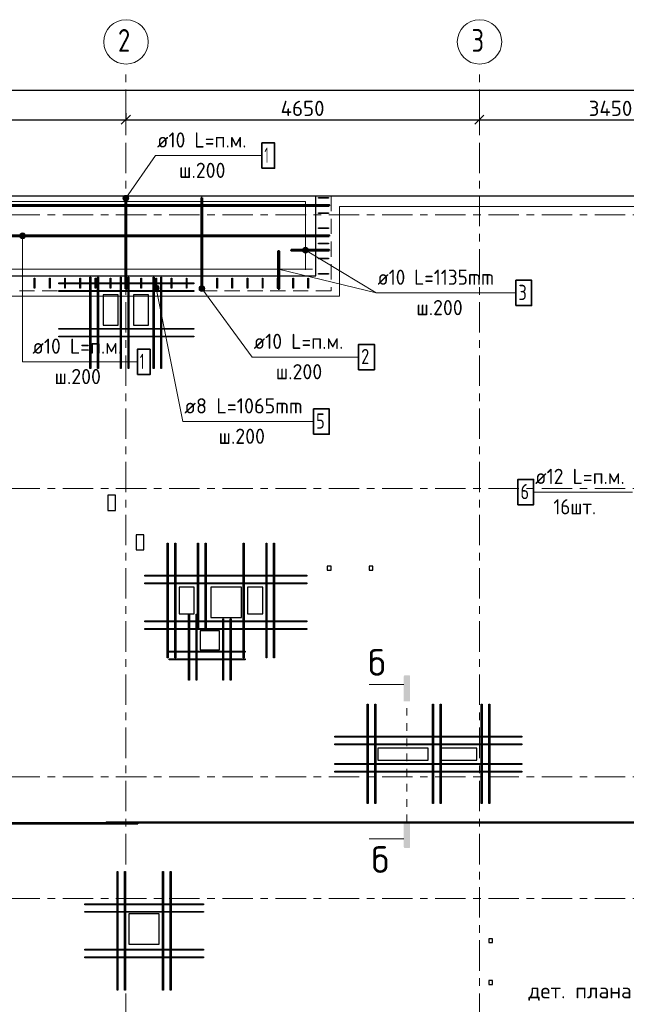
# Model space of a CAD drawing. Header units: metres. Extents: x -38 to 88, y -15 to 19.
# Tile 4 of 41: x 3 to 11, y 6 to 19. Entities that reach past the tile are written whole.
import ezdxf

# ---------------------------------------------------------------- set-up
doc = ezdxf.new("R2010")
doc.units = ezdxf.units.M
doc.header["$PDMODE"] = 65
for name, pattern in [('______11', [0.5, 0.4, -0.05, 0, -0.05]), ('______2', [0.27, 0.2, -0.07]), ('______5', [1.1, 0.8, -0.1, 0.1, -0.1]), ('______9', [0.1, 0, -0.1])]:
    doc.linetypes.add(name, pattern=pattern)
for name, color, linetype, lineweight in [('XR$2$Осевая линия (1)', 7, '______5', 13), ('XR$2$Размерная линия (1)', 7, 'Continuous', 13), ('XR$3$Арм. стержнями верхней зоны', 180, 'Continuous', 35), ('XR$3$Арм. стержнями нижней зоны', 180, 'Continuous', 35), ('XR$3$Арм.стержн. Арматура края', 96, 'Continuous', 35), ('XR$3$Арм.стержн. Доп. арматура', 180, 'Continuous', 35), ('XR$3$Арм.стержн. Хомут', 240, 'Continuous', 35), ('XR$3$ВК__отв в полу 1-2 эт', 220, 'Continuous', 25), ('XR$3$Перекрытие (1)', 7, 'Continuous', 35), ('XR$3$Перекрытие (2)', 7, 'Continuous', 35), ('XR$3$Текст_ общее_1', 7, 'Continuous', 13)]:
    doc.layers.add(name, color=color, linetype=linetype, lineweight=lineweight)
doc.styles.add('ISOCPEUR', font='txt')
doc.dimstyles.new('DIMSTYLE_3', dxfattribs={"dimtxt": 0.2, "dimasz": 0.2, "dimexe": 0, "dimexo": 0, "dimgap": 0.1, "dimtad": 2, "dimdec": 0, "dimlfac": 1000, "dimrnd": 5, "dimzin": 12, "dimdsep": 46, "dimtxsty": 'ISOCPEUR', "dimblk1": 'ALL_ML_STRICH', "dimblk2": 'ALL_ML_STRICH', "dimsah": 1, "dimcen": 0, "dimclrd": 7, "dimclre": 256, "dimclrt": 7, "dimadec": 0, "dimazin": 0, "dimtfac": 1, "dimtdec": 0, "dimtix": 1, "dimtmove": 2, "dimatfit": 3, "dimfxl": 0, "dimtzin": 0, "dimlwd": 0, "dimlwe": -3, "dimarcsym": 0})

# ---------------------------------------------------------------- blocks, each defined once
blk = doc.blocks.new('ALL_ML_STRICH')
at = {"color": 0, "linetype": 'ByBlock', "lineweight": -2}
for p, q in [((-1, 0), (0.5, 0)), ((-0.3, -0.3), (0.3, 0.3)), ((0, -0.5), (0, 0.5))]:
    blk.add_line(p, q, dxfattribs=at)
blk = doc.blocks.new('*D19')
at = {"layer": 'DEFPOINTS', "color": 7, "linetype": 'Continuous', "lineweight": 13, "transparency": 33554687}
for p in [(0.5, 18.043), (0.5, 17.947), (61.6, 17.12)]:
    blk.add_point(p, dxfattribs=at)
at = {"layer": 'XR$2$Размерная линия (1)', "color": 9, "linetype": 'Continuous', "lineweight": -2, "true_color": 0xc7c7c7, "transparency": 33554687}
for p, q in [((0.5, 17.967), (0.5, 18.043)), ((61.6, 17.14), (61.6, 18.043))]:
    blk.add_line(p, q, dxfattribs=at)
at = {"layer": 'XR$2$Размерная линия (1)', "color": 7, "linetype": 'Continuous', "lineweight": -2, "transparency": 33554687}
blk.add_line((0.5, 18.043), (61.6, 18.043), dxfattribs=at)
at = {"layer": 'XR$2$Размерная линия (1)', "color": 7, "linetype": 'Continuous', "lineweight": 13, "transparency": 33554687, "xscale": 0.2, "yscale": 0.2, "zscale": 0.2, "rotation": 180}
blk.add_blockref('ALL_ML_STRICH', (0.5, 18.043), dxfattribs=at)
at = {"layer": 'XR$2$Размерная линия (1)', "color": 7, "linetype": 'Continuous', "lineweight": 13, "transparency": 33554687, "xscale": 0.2, "yscale": 0.2, "zscale": 0.2}
blk.add_blockref('ALL_ML_STRICH', (61.6, 18.043), dxfattribs=at)
at = {"layer": 'XR$2$Размерная линия (1)', "color": 7, "linetype": 'Continuous', "lineweight": 13, "transparency": 33554687, "insert": (31.1, 18.193), "char_height": 0.2, "width": 1, "attachment_point": 5, "style": 'ISOCPEUR'}
blk.add_mtext('\\A1;{61100}', dxfattribs=at)
blk = doc.blocks.new('*D20')
at = {"layer": 'DEFPOINTS', "color": 7, "linetype": 'Continuous', "lineweight": 13, "transparency": 33554687}
for p in [(4.5, 17.761), (0.5, 17.74), (0.5, 17.653)]:
    blk.add_point(p, dxfattribs=at)
at = {"layer": 'XR$2$Размерная линия (1)', "color": 9, "linetype": 'Continuous', "lineweight": -2, "true_color": 0xc7c7c7, "transparency": 33554687}
for p, q in [((0.5, 17.72), (0.5, 17.653)), ((4.5, 17.741), (4.5, 17.653))]:
    blk.add_line(p, q, dxfattribs=at)
at = {"layer": 'XR$2$Размерная линия (1)', "color": 7, "linetype": 'Continuous', "lineweight": -2, "transparency": 33554687}
blk.add_line((0.5, 17.653), (4.5, 17.653), dxfattribs=at)
at = {"layer": 'XR$2$Размерная линия (1)', "color": 7, "linetype": 'Continuous', "lineweight": 13, "transparency": 33554687, "xscale": 0.2, "yscale": 0.2, "zscale": 0.2, "rotation": 180}
blk.add_blockref('ALL_ML_STRICH', (0.5, 17.653), dxfattribs=at)
at = {"layer": 'XR$2$Размерная линия (1)', "color": 7, "linetype": 'Continuous', "lineweight": 13, "transparency": 33554687, "xscale": 0.2, "yscale": 0.2, "zscale": 0.2}
blk.add_blockref('ALL_ML_STRICH', (4.5, 17.653), dxfattribs=at)
at = {"layer": 'XR$2$Размерная линия (1)', "color": 7, "linetype": 'Continuous', "lineweight": 13, "transparency": 33554687, "insert": (2.5, 17.803), "char_height": 0.2, "width": 0.8, "attachment_point": 5, "style": 'ISOCPEUR'}
blk.add_mtext('\\A1;{4000}', dxfattribs=at)
blk = doc.blocks.new('*D21')
at = {"layer": 'DEFPOINTS', "color": 7, "linetype": 'Continuous', "lineweight": 13, "transparency": 33554687}
for p in [(4.5, 17.761), (4.5, 17.653), (9.15, 17.696)]:
    blk.add_point(p, dxfattribs=at)
at = {"layer": 'XR$2$Размерная линия (1)', "color": 9, "linetype": 'Continuous', "lineweight": -2, "true_color": 0xc7c7c7, "transparency": 33554687}
for p, q in [((4.5, 17.741), (4.5, 17.653)), ((9.15, 17.676), (9.15, 17.653))]:
    blk.add_line(p, q, dxfattribs=at)
at = {"layer": 'XR$2$Размерная линия (1)', "color": 7, "linetype": 'Continuous', "lineweight": -2, "transparency": 33554687}
blk.add_line((4.5, 17.653), (9.15, 17.653), dxfattribs=at)
at = {"layer": 'XR$2$Размерная линия (1)', "color": 7, "linetype": 'Continuous', "lineweight": 13, "transparency": 33554687, "xscale": 0.2, "yscale": 0.2, "zscale": 0.2, "rotation": 180}
blk.add_blockref('ALL_ML_STRICH', (4.5, 17.653), dxfattribs=at)
at = {"layer": 'XR$2$Размерная линия (1)', "color": 7, "linetype": 'Continuous', "lineweight": 13, "transparency": 33554687, "xscale": 0.2, "yscale": 0.2, "zscale": 0.2}
blk.add_blockref('ALL_ML_STRICH', (9.15, 17.653), dxfattribs=at)
at = {"layer": 'XR$2$Размерная линия (1)', "color": 7, "linetype": 'Continuous', "lineweight": 13, "transparency": 33554687, "insert": (6.825, 17.803), "char_height": 0.2, "width": 0.8, "attachment_point": 5, "style": 'ISOCPEUR'}
blk.add_mtext('\\A1;{4650}', dxfattribs=at)
blk = doc.blocks.new('*D22')
at = {"layer": 'DEFPOINTS', "color": 7, "linetype": 'Continuous', "lineweight": 13, "transparency": 33554687}
for p in [(9.15, 17.696), (9.15, 17.653), (12.6, 17.631)]:
    blk.add_point(p, dxfattribs=at)
at = {"layer": 'XR$2$Размерная линия (1)', "color": 9, "linetype": 'Continuous', "lineweight": -2, "true_color": 0xc7c7c7, "transparency": 33554687}
for p, q in [((9.15, 17.676), (9.15, 17.653)), ((12.6, 17.651), (12.6, 17.653))]:
    blk.add_line(p, q, dxfattribs=at)
at = {"layer": 'XR$2$Размерная линия (1)', "color": 7, "linetype": 'Continuous', "lineweight": -2, "transparency": 33554687}
blk.add_line((9.15, 17.653), (12.6, 17.653), dxfattribs=at)
at = {"layer": 'XR$2$Размерная линия (1)', "color": 7, "linetype": 'Continuous', "lineweight": 13, "transparency": 33554687, "xscale": 0.2, "yscale": 0.2, "zscale": 0.2, "rotation": 180}
blk.add_blockref('ALL_ML_STRICH', (9.15, 17.653), dxfattribs=at)
at = {"layer": 'XR$2$Размерная линия (1)', "color": 7, "linetype": 'Continuous', "lineweight": 13, "transparency": 33554687, "xscale": 0.2, "yscale": 0.2, "zscale": 0.2}
blk.add_blockref('ALL_ML_STRICH', (12.6, 17.653), dxfattribs=at)
at = {"layer": 'XR$2$Размерная линия (1)', "color": 7, "linetype": 'Continuous', "lineweight": 13, "transparency": 33554687, "insert": (10.875, 17.803), "char_height": 0.2, "width": 0.8, "attachment_point": 5, "style": 'ISOCPEUR'}
blk.add_mtext('\\A1;{3450}', dxfattribs=at)

msp = doc.modelspace()

# ---------------------------------------------------------------- hatches: boundary and pattern name
at = {"linetype": 'Continuous', "lineweight": 25, "true_color": 0x000000, "transparency": 33554687}
for points in [[(8.1561, 10.3233), (8.1566, 10.3258), (8.1574, 10.3283), (8.1586, 10.3306), (8.16, 10.3327), (8.1617, 10.3346), (8.1636, 10.3363), (8.1657, 10.3377), (8.168, 10.3388), (8.1704, 10.3397), (8.1729, 10.3402), (8.1755, 10.3403), (8.22, 10.3403), (8.2226, 10.3402), (8.2251, 10.3397), (8.2275, 10.3388), (8.2298, 10.3377), (8.2319, 10.3363), (8.2338, 10.3346), (8.2355, 10.3327), (8.2369, 10.3306), (8.2381, 10.3283), (8.2389, 10.3258), (8.2394, 10.3233), (8.2395, 10.3208), (8.2395, 9.9958), (8.1559, 9.9958), (8.1559, 10.3208)], [(8.1561, 8.0803), (8.1559, 8.0829), (8.1559, 8.4079), (8.2395, 8.4079), (8.2395, 8.0829), (8.2394, 8.0803), (8.2389, 8.0778), (8.2381, 8.0754), (8.2369, 8.0731), (8.2355, 8.071), (8.2338, 8.0691), (8.2319, 8.0674), (8.2298, 8.066), (8.2275, 8.0648), (8.2251, 8.064), (8.2226, 8.0635), (8.22, 8.0634), (8.1755, 8.0634), (8.1729, 8.0635), (8.1704, 8.064), (8.168, 8.0648), (8.1657, 8.066), (8.1636, 8.0674), (8.1617, 8.0691), (8.16, 8.071), (8.1586, 8.0731), (8.1574, 8.0754), (8.1566, 8.0778)]]:
    msp.add_hatch(color=18, dxfattribs=at).paths.add_polyline_path(points, flags=16)
at = {"layer": 'XR$3$Арм. стержнями верхней зоны', "linetype": 'Continuous', "lineweight": 13, "transparency": 33554687}
for points in [[(5.4629, 15.426), (5.5149, 15.4642), (5.496, 15.4671)], [(5.4629, 15.426), (5.496, 15.4671), (5.4658, 15.4449)], [(5.4698, 15.4078), (5.5149, 15.4642), (5.4629, 15.426)], [(5.4658, 15.4449), (5.496, 15.4671), (5.4778, 15.4602)], [(5.4698, 15.4078), (5.5302, 15.4522), (5.5149, 15.4642)], [(5.4851, 15.3958), (5.5302, 15.4522), (5.4698, 15.4078)], [(5.4851, 15.3958), (5.5371, 15.434), (5.5302, 15.4522)], [(5.504, 15.3929), (5.5371, 15.434), (5.4851, 15.3958)], [(5.504, 15.3929), (5.5342, 15.4151), (5.5371, 15.434)], [(5.5342, 15.4151), (5.504, 15.3929), (5.5222, 15.3998)]]:
    msp.add_hatch(color=7, dxfattribs=at).paths.add_polyline_path(points)
at = {"layer": 'XR$3$Арм. стержнями нижней зоны', "linetype": 'Continuous', "lineweight": 13, "transparency": 33554687}
for points in [[(4.5308, 16.5986), (4.4692, 16.6414), (4.4628, 16.623)], [(4.5308, 16.5986), (4.4628, 16.623), (4.5158, 16.5862)], [(4.5158, 16.5862), (4.4628, 16.623), (4.4662, 16.6042)], [(4.5158, 16.5862), (4.4662, 16.6042), (4.497, 16.5828)], [(4.497, 16.5828), (4.4662, 16.6042), (4.4786, 16.5892)], [(4.5372, 16.617), (4.4842, 16.6538), (4.4692, 16.6414)], [(4.5372, 16.617), (4.4692, 16.6414), (4.5308, 16.5986)], [(4.5338, 16.6358), (4.503, 16.6572), (4.4842, 16.6538)], [(4.5338, 16.6358), (4.4842, 16.6538), (4.5372, 16.617)], [(4.503, 16.6572), (4.5338, 16.6358), (4.5214, 16.6508)], [(3.1044, 16.125), (3.1794, 16.125), (3.1741, 16.1438)], [(3.1044, 16.125), (3.1741, 16.1438), (3.1096, 16.1438)], [(3.1096, 16.1063), (3.1794, 16.125), (3.1044, 16.125)], [(3.1096, 16.1438), (3.1741, 16.1438), (3.1606, 16.1573)], [(3.1096, 16.1438), (3.1606, 16.1573), (3.1231, 16.1573)], [(3.1096, 16.1063), (3.1741, 16.1063), (3.1794, 16.125)], [(3.1231, 16.0928), (3.1741, 16.1063), (3.1096, 16.1063)], [(3.1231, 16.1573), (3.1606, 16.1573), (3.1419, 16.1625)], [(3.1231, 16.0928), (3.1606, 16.0928), (3.1741, 16.1063)], [(3.1606, 16.0928), (3.1231, 16.0928), (3.1419, 16.0875)]]:
    msp.add_hatch(color=7, dxfattribs=at).paths.add_polyline_path(points)
at = {"layer": 'XR$3$Арм.стержн. Арматура края', "linetype": 'Continuous', "lineweight": 13, "transparency": 33554687}
for points in [[(6.831, 15.9171), (6.8459, 15.9678), (6.8265, 15.9357)], [(6.8265, 15.9357), (6.8459, 15.9678), (6.8317, 15.9544)], [(6.8443, 15.9029), (6.8644, 15.9723), (6.831, 15.9171)], [(6.831, 15.9171), (6.8644, 15.9723), (6.8459, 15.9678)], [(6.8443, 15.9029), (6.8832, 15.9671), (6.8644, 15.9723)], [(6.8631, 15.8977), (6.8832, 15.9671), (6.8443, 15.9029)], [(6.8631, 15.8977), (6.8965, 15.9529), (6.8832, 15.9671)], [(6.8816, 15.9023), (6.8965, 15.9529), (6.8631, 15.8977)], [(6.8816, 15.9023), (6.9011, 15.9343), (6.8965, 15.9529)], [(6.9011, 15.9343), (6.8816, 15.9023), (6.8958, 15.9156)]]:
    msp.add_hatch(color=7, dxfattribs=at).paths.add_polyline_path(points)
at = {"layer": 'XR$3$Арм.стержн. Хомут', "linetype": 'Continuous', "lineweight": 13, "transparency": 33554687}
for points in [[(4.8632, 15.4307), (4.9368, 15.4453), (4.928, 15.4627)], [(4.8632, 15.4307), (4.928, 15.4627), (4.8647, 15.4501)], [(4.872, 15.4133), (4.9368, 15.4453), (4.8632, 15.4307)], [(4.8647, 15.4501), (4.928, 15.4627), (4.9121, 15.4733)], [(4.8647, 15.4501), (4.9121, 15.4733), (4.8753, 15.466)], [(4.872, 15.4133), (4.9353, 15.4259), (4.9368, 15.4453)], [(4.8753, 15.466), (4.9121, 15.4733), (4.8927, 15.4748)], [(4.8879, 15.4027), (4.9353, 15.4259), (4.872, 15.4133)], [(4.8879, 15.4027), (4.9247, 15.41), (4.9353, 15.4259)], [(4.9247, 15.41), (4.8879, 15.4027), (4.9073, 15.4012)]]:
    msp.add_hatch(color=7, dxfattribs=at).paths.add_polyline_path(points)

# ---------------------------------------------------------------- linework, layer by layer
at = {"color": 7, "linetype": 'Continuous', "lineweight": 13, "transparency": 33554687}
for p, q in [((8.1559, 10.2188), (7.6992, 10.2188)), ((8.1559, 8.1849), (7.6992, 8.1849))]:
    msp.add_line(p, q, dxfattribs=at)
at = {"color": 7, "linetype": '______9', "lineweight": 13, "transparency": 33554687}
msp.add_line((8.1977, 8.4079), (8.1977, 9.9958), dxfattribs=at)
at = {"layer": 'XR$2$Осевая линия (1)', "color": 253, "linetype": '______11', "lineweight": 13, "true_color": 0xa0a0a0, "transparency": 33554687}
for p, q in [((4.5, -2.65), (4.5, 18.35)), ((9.15, -2.65), (9.15, 18.35)), ((-2.63, 16.4), (62.6, 16.4)), ((-2.63, 12.8), (62.6, 12.8)), ((-2.63, 9), (62.6, 9)), ((-2.63, 7.4), (62.6, 7.4))]:
    msp.add_line(p, q, dxfattribs=at)
at = {"layer": 'XR$2$Осевая линия (1)', "color": 7, "linetype": 'Continuous', "lineweight": 13, "transparency": 33554687}
for centre in [(4.5024, 18.6781), (9.1524, 18.6781)]:
    msp.add_circle(centre, 0.2924, dxfattribs=at)
at = {"layer": 'XR$3$Арм. стержнями верхней зоны', "color": 7, "linetype": 'Continuous', "lineweight": 13, "transparency": 33554687}
for p, q in [((5.4778, 15.4602), (5.4778, 15.4602)), ((6.1625, 14.5292), (5.5, 15.43)), ((5.5302, 15.4522), (5.5302, 15.4522)), ((5.4698, 15.4078), (5.4698, 15.4078)), ((5.5222, 15.3998), (5.5222, 15.3998)), ((6.1625, 14.5292), (7.5625, 14.5292))]:
    msp.add_line(p, q, dxfattribs=at)
at = {"layer": 'XR$3$Арм. стержнями верхней зоны', "color": 4, "linetype": 'Continuous', "lineweight": 50, "transparency": 33554687}
for points in [[(5.505, 16.625), (5.505, 15.425), (5.495, 15.425), (5.495, 16.625), (5.505, 16.625)], [(7.175, 16.52), (1.825, 16.52), (1.825, 16.53), (7.175, 16.53), (7.175, 16.52)]]:
    msp.add_lwpolyline(points, dxfattribs=at)
at = {"layer": 'XR$3$Арм. стержнями верхней зоны', "color": 7, "linetype": 'Continuous', "lineweight": 35, "transparency": 33554687}
msp.add_lwpolyline([(7.5625, 14.3625), (7.7692, 14.3625), (7.7692, 14.6958), (7.5625, 14.6958), (7.5625, 14.3625)], dxfattribs=at)
at = {"layer": 'XR$3$Арм. стержнями верхней зоны', "color": 7, "linetype": 'Continuous', "lineweight": 13, "transparency": 33554687}
msp.add_circle((5.5, 15.43), 0.0375, dxfattribs=at)
at = {"layer": 'XR$3$Арм. стержнями нижней зоны', "color": 7, "linetype": 'Continuous', "lineweight": 13, "transparency": 33554687}
for p, q in [((4.8899, 17.1804), (4.5, 16.62)), ((4.8899, 17.1804), (6.2899, 17.1804)), ((4.4692, 16.6414), (4.4692, 16.6414)), ((4.5214, 16.6508), (4.5214, 16.6508)), ((4.5308, 16.5986), (4.5308, 16.5986)), ((4.4786, 16.5892), (4.4786, 16.5892)), ((3.1044, 16.125), (3.1044, 16.125)), ((3.1419, 16.1625), (3.1419, 16.1625)), ((3.1419, 14.4655), (3.1419, 16.125)), ((3.1419, 16.0875), (3.1419, 16.0875)), ((3.1794, 16.125), (3.1794, 16.125)), ((3.1419, 14.4655), (4.6519, 14.4655))]:
    msp.add_line(p, q, dxfattribs=at)
at = {"layer": 'XR$3$Арм. стержнями нижней зоны', "color": 7, "linetype": 'Continuous', "lineweight": 35, "transparency": 33554687}
for points in [[(6.2899, 17.0137), (6.4566, 17.0137), (6.4566, 17.3471), (6.2899, 17.3471), (6.2899, 17.0137)], [(4.6519, 14.2989), (4.8185, 14.2989), (4.8185, 14.6322), (4.6519, 14.6322), (4.6519, 14.2989)]]:
    msp.add_lwpolyline(points, dxfattribs=at)
at = {"layer": 'XR$3$Арм. стержнями нижней зоны', "color": 4, "linetype": 'Continuous', "lineweight": 50, "transparency": 33554687}
for points in [[(4.495, 15.425), (4.495, 16.625), (4.505, 16.625), (4.505, 15.425), (4.495, 15.425)], [(7.175, 16.12), (1.825, 16.12), (1.825, 16.13), (7.175, 16.13), (7.175, 16.12)]]:
    msp.add_lwpolyline(points, dxfattribs=at)
at = {"layer": 'XR$3$Арм. стержнями нижней зоны', "color": 4, "linetype": 'Continuous', "lineweight": 35, "transparency": 33554687}
for points in [[(4.66, 8.385), (0.2, 8.385), (0.2, 8.395), (4.66, 8.395), (4.66, 8.385)], [(15.94, 8.395), (4.24, 8.395), (4.24, 8.405), (15.94, 8.405), (15.94, 8.395)]]:
    msp.add_lwpolyline(points, dxfattribs=at)
at = {"layer": 'XR$3$Арм. стержнями нижней зоны', "color": 7, "linetype": 'Continuous', "lineweight": 13, "transparency": 33554687}
for centre in [(4.5, 16.62), (3.1419, 16.125)]:
    msp.add_circle(centre, 0.0375, dxfattribs=at)
at = {"layer": 'XR$3$Арм.стержн. Арматура края', "color": 7, "linetype": 'Continuous', "lineweight": 13, "transparency": 33554687}
for p, q in [((6.8317, 15.9544), (6.8317, 15.9544)), ((6.8832, 15.9671), (6.8832, 15.9671)), ((6.8443, 15.9029), (6.8443, 15.9029)), ((7.7908, 15.3732), (6.8638, 15.935)), ((6.8958, 15.9156), (6.8958, 15.9156)), ((7.7908, 15.3732), (9.6308, 15.3732))]:
    msp.add_line(p, q, dxfattribs=at)
at = {"layer": 'XR$3$Арм.стержн. Арматура края', "color": 4, "linetype": 'Continuous', "lineweight": 50, "transparency": 33554687}
for points in [[(6.505, 15.425), (6.505, 15.925), (6.515, 15.925), (6.515, 15.425), (6.505, 15.425)], [(7.175, 15.93), (6.675, 15.93), (6.675, 15.94), (7.175, 15.94), (7.175, 15.93)]]:
    msp.add_lwpolyline(points, dxfattribs=at)
at = {"layer": 'XR$3$Арм.стержн. Арматура края', "color": 7, "linetype": 'Continuous', "lineweight": 35, "transparency": 33554687}
msp.add_lwpolyline([(9.6308, 15.2065), (9.8374, 15.2065), (9.8374, 15.5398), (9.6308, 15.5398), (9.6308, 15.2065)], dxfattribs=at)
at = {"layer": 'XR$3$Арм.стержн. Арматура края', "color": 7, "linetype": 'Continuous', "lineweight": 13, "transparency": 33554687}
msp.add_circle((6.8638, 15.935), 0.0375, dxfattribs=at)
at = {"layer": 'XR$3$Арм.стержн. Доп. арматура', "color": 7, "linetype": 'Continuous', "lineweight": 13, "transparency": 33554687}
msp.add_line((9.864, 12.7511), (11.164, 12.7511), dxfattribs=at)
at = {"layer": 'XR$3$Арм.стержн. Доп. арматура', "color": 34, "linetype": 'Continuous', "lineweight": 25, "transparency": 33554687}
for points in [[(4.0286, 14.38), (4.0286, 15.58), (4.0406, 15.58), (4.0406, 14.38), (4.0286, 14.38)], [(4.0286, 14.38), (4.0286, 15.58), (4.0406, 15.58), (4.0406, 14.38), (4.0286, 14.38)], [(4.1286, 14.38), (4.1286, 15.58), (4.1406, 15.58), (4.1406, 14.38), (4.1286, 14.38)], [(4.1286, 14.38), (4.1286, 15.58), (4.1406, 15.58), (4.1406, 14.38), (4.1286, 14.38)], [(4.4286, 14.38), (4.4286, 15.58), (4.4406, 15.58), (4.4406, 14.38), (4.4286, 14.38)], [(4.4286, 14.38), (4.4286, 15.58), (4.4406, 15.58), (4.4406, 14.38), (4.4286, 14.38)], [(4.5286, 14.38), (4.5286, 15.58), (4.5406, 15.58), (4.5406, 14.38), (4.5286, 14.38)], [(4.5286, 14.38), (4.5286, 15.58), (4.5406, 15.58), (4.5406, 14.38), (4.5286, 14.38)], [(4.8594, 14.38), (4.8594, 15.58), (4.8714, 15.58), (4.8714, 14.38), (4.8594, 14.38)], [(4.8594, 14.38), (4.8594, 15.58), (4.8714, 15.58), (4.8714, 14.38), (4.8594, 14.38)], [(4.9594, 14.38), (4.9594, 15.58), (4.9714, 15.58), (4.9714, 14.38), (4.9594, 14.38)], [(4.9594, 14.38), (4.9594, 15.58), (4.9714, 15.58), (4.9714, 14.38), (4.9594, 14.38)], [(5.3954, 15.494), (3.62, 15.494), (3.62, 15.506), (5.3954, 15.506), (5.3954, 15.494)], [(5.3954, 15.494), (3.62, 15.494), (3.62, 15.506), (5.3954, 15.506), (5.3954, 15.494)], [(5.3954, 15.394), (3.62, 15.394), (3.62, 15.406), (5.3954, 15.406), (5.3954, 15.394)], [(5.3954, 15.394), (3.62, 15.394), (3.62, 15.406), (5.3954, 15.406), (5.3954, 15.394)], [(5.3954, 14.894), (3.62, 14.894), (3.62, 14.906), (5.3954, 14.906), (5.3954, 14.894)], [(5.3954, 14.894), (3.62, 14.894), (3.62, 14.906), (5.3954, 14.906), (5.3954, 14.894)], [(5.3954, 14.794), (3.62, 14.794), (3.62, 14.806), (5.3954, 14.806), (5.3954, 14.794)], [(5.3954, 14.794), (3.62, 14.794), (3.62, 14.806), (5.3954, 14.806), (5.3954, 14.794)], [(5.044, 10.57), (5.044, 12.08), (5.056, 12.08), (5.056, 10.57), (5.044, 10.57)], [(5.044, 10.57), (5.044, 12.08), (5.056, 12.08), (5.056, 10.57), (5.044, 10.57)], [(5.144, 10.57), (5.144, 12.08), (5.156, 12.08), (5.156, 10.57), (5.144, 10.57)], [(5.144, 10.57), (5.144, 12.08), (5.156, 12.08), (5.156, 10.57), (5.144, 10.57)], [(5.444, 10.945), (5.444, 12.08), (5.456, 12.08), (5.456, 10.945), (5.444, 10.945)], [(5.444, 10.945), (5.444, 12.08), (5.456, 12.08), (5.456, 10.945), (5.444, 10.945)], [(5.544, 10.945), (5.544, 12.08), (5.556, 12.08), (5.556, 10.945), (5.544, 10.945)], [(5.544, 10.945), (5.544, 12.08), (5.556, 12.08), (5.556, 10.945), (5.544, 10.945)], [(6.044, 10.57), (6.044, 12.08), (6.056, 12.08), (6.056, 10.57), (6.044, 10.57)], [(6.044, 10.57), (6.044, 12.08), (6.056, 12.08), (6.056, 10.57), (6.044, 10.57)], [(6.344, 10.57), (6.344, 12.08), (6.356, 12.08), (6.356, 10.57), (6.344, 10.57)], [(6.344, 10.57), (6.344, 12.08), (6.356, 12.08), (6.356, 10.57), (6.344, 10.57)], [(6.444, 10.57), (6.444, 12.08), (6.456, 12.08), (6.456, 10.57), (6.444, 10.57)], [(6.444, 10.57), (6.444, 12.08), (6.456, 12.08), (6.456, 10.57), (6.444, 10.57)], [(6.88, 11.644), (4.75, 11.644), (4.75, 11.656), (6.88, 11.656), (6.88, 11.644)], [(6.88, 11.644), (4.75, 11.644), (4.75, 11.656), (6.88, 11.656), (6.88, 11.644)], [(6.88, 11.544), (4.75, 11.544), (4.75, 11.556), (6.88, 11.556), (6.88, 11.544)], [(6.88, 11.544), (4.75, 11.544), (4.75, 11.556), (6.88, 11.556), (6.88, 11.544)], [(6.88, 11.044), (4.75, 11.044), (4.75, 11.056), (6.88, 11.056), (6.88, 11.044)], [(6.88, 11.044), (4.75, 11.044), (4.75, 11.056), (6.88, 11.056), (6.88, 11.044)], [(5.324, 10.275), (5.324, 11.1436), (5.336, 11.1436), (5.336, 10.275), (5.324, 10.275)], [(5.324, 10.275), (5.324, 11.1436), (5.336, 11.1436), (5.336, 10.275), (5.324, 10.275)], [(5.424, 10.275), (5.424, 11.1436), (5.436, 11.1436), (5.436, 10.275), (5.424, 10.275)], [(5.424, 10.275), (5.424, 11.1436), (5.436, 11.1436), (5.436, 10.275), (5.424, 10.275)], [(5.774, 10.275), (5.774, 11.0836), (5.786, 11.0836), (5.786, 10.275), (5.774, 10.275)], [(5.774, 10.275), (5.774, 11.0836), (5.786, 11.0836), (5.786, 10.275), (5.774, 10.275)], [(5.874, 10.275), (5.874, 11.0836), (5.886, 11.0836), (5.886, 10.275), (5.874, 10.275)], [(5.874, 10.275), (5.874, 11.0836), (5.886, 11.0836), (5.886, 10.275), (5.874, 10.275)], [(6.88, 10.944), (4.75, 10.944), (4.75, 10.956), (6.88, 10.956), (6.88, 10.944)], [(6.88, 10.944), (4.75, 10.944), (4.75, 10.956), (6.88, 10.956), (6.88, 10.944)], [(6.07, 10.644), (5.07, 10.644), (5.07, 10.656), (6.07, 10.656), (6.07, 10.644)], [(6.07, 10.644), (5.07, 10.644), (5.07, 10.656), (6.07, 10.656), (6.07, 10.644)], [(6.07, 10.544), (5.07, 10.544), (5.07, 10.556), (6.07, 10.556), (6.07, 10.544)], [(6.07, 10.544), (5.07, 10.544), (5.07, 10.556), (6.07, 10.556), (6.07, 10.544)], [(7.6744, 8.65), (7.6744, 9.96), (7.6864, 9.96), (7.6864, 8.65), (7.6744, 8.65)], [(7.6744, 8.65), (7.6744, 9.96), (7.6864, 9.96), (7.6864, 8.65), (7.6744, 8.65)], [(7.7744, 8.65), (7.7744, 9.96), (7.7864, 9.96), (7.7864, 8.65), (7.7744, 8.65)], [(7.7744, 8.65), (7.7744, 9.96), (7.7864, 9.96), (7.7864, 8.65), (7.7744, 8.65)], [(8.5344, 8.65), (8.5344, 9.96), (8.5464, 9.96), (8.5464, 8.65), (8.5344, 8.65)], [(8.5344, 8.65), (8.5344, 9.96), (8.5464, 9.96), (8.5464, 8.65), (8.5344, 8.65)], [(8.6344, 8.65), (8.6344, 9.96), (8.6464, 9.96), (8.6464, 8.65), (8.6344, 8.65)], [(8.6344, 8.65), (8.6344, 9.96), (8.6464, 9.96), (8.6464, 8.65), (8.6344, 8.65)], [(9.1744, 8.65), (9.1744, 9.96), (9.1864, 9.96), (9.1864, 8.65), (9.1744, 8.65)], [(9.1744, 8.65), (9.1744, 9.96), (9.1864, 9.96), (9.1864, 8.65), (9.1744, 8.65)], [(9.2744, 8.65), (9.2744, 9.96), (9.2864, 9.96), (9.2864, 8.65), (9.2744, 8.65)], [(9.2744, 8.65), (9.2744, 9.96), (9.2864, 9.96), (9.2864, 8.65), (9.2744, 8.65)], [(9.7104, 9.524), (7.2504, 9.524), (7.2504, 9.536), (9.7104, 9.536), (9.7104, 9.524)], [(9.7104, 9.524), (7.2504, 9.524), (7.2504, 9.536), (9.7104, 9.536), (9.7104, 9.524)], [(9.7104, 9.424), (7.2504, 9.424), (7.2504, 9.436), (9.7104, 9.436), (9.7104, 9.424)], [(9.7104, 9.424), (7.2504, 9.424), (7.2504, 9.436), (9.7104, 9.436), (9.7104, 9.424)], [(9.7104, 9.164), (7.2504, 9.164), (7.2504, 9.176), (9.7104, 9.176), (9.7104, 9.164)], [(9.7104, 9.164), (7.2504, 9.164), (7.2504, 9.176), (9.7104, 9.176), (9.7104, 9.164)], [(9.7104, 9.064), (7.2504, 9.064), (7.2504, 9.076), (9.7104, 9.076), (9.7104, 9.064)], [(9.7104, 9.064), (7.2504, 9.064), (7.2504, 9.076), (9.7104, 9.076), (9.7104, 9.064)], [(4.384, 6.195), (4.384, 7.755), (4.396, 7.755), (4.396, 6.195), (4.384, 6.195)], [(4.384, 6.195), (4.384, 7.755), (4.396, 7.755), (4.396, 6.195), (4.384, 6.195)], [(4.484, 6.195), (4.484, 7.755), (4.496, 7.755), (4.496, 6.195), (4.484, 6.195)], [(4.484, 6.195), (4.484, 7.755), (4.496, 7.755), (4.496, 6.195), (4.484, 6.195)], [(4.984, 6.195), (4.984, 7.755), (4.996, 7.755), (4.996, 6.195), (4.984, 6.195)], [(4.984, 6.195), (4.984, 7.755), (4.996, 7.755), (4.996, 6.195), (4.984, 6.195)], [(5.084, 6.195), (5.084, 7.755), (5.096, 7.755), (5.096, 6.195), (5.084, 6.195)], [(5.084, 6.195), (5.084, 7.755), (5.096, 7.755), (5.096, 6.195), (5.084, 6.195)], [(5.52, 7.319), (3.96, 7.319), (3.96, 7.331), (5.52, 7.331), (5.52, 7.319)], [(5.52, 7.319), (3.96, 7.319), (3.96, 7.331), (5.52, 7.331), (5.52, 7.319)], [(5.52, 7.219), (3.96, 7.219), (3.96, 7.231), (5.52, 7.231), (5.52, 7.219)], [(5.52, 7.219), (3.96, 7.219), (3.96, 7.231), (5.52, 7.231), (5.52, 7.219)], [(5.52, 6.719), (3.96, 6.719), (3.96, 6.731), (5.52, 6.731), (5.52, 6.719)], [(5.52, 6.719), (3.96, 6.719), (3.96, 6.731), (5.52, 6.731), (5.52, 6.719)], [(5.52, 6.619), (3.96, 6.619), (3.96, 6.631), (5.52, 6.631), (5.52, 6.619)], [(5.52, 6.619), (3.96, 6.619), (3.96, 6.631), (5.52, 6.631), (5.52, 6.619)]]:
    msp.add_lwpolyline(points, dxfattribs=at)
at = {"layer": 'XR$3$Арм.стержн. Доп. арматура', "color": 7, "linetype": 'Continuous', "lineweight": 35, "transparency": 33554687}
msp.add_lwpolyline([(9.6574, 12.5844), (9.864, 12.5844), (9.864, 12.9177), (9.6574, 12.9177), (9.6574, 12.5844)], dxfattribs=at)
at = {"layer": 'XR$3$Арм.стержн. Хомут', "color": 7, "linetype": 'Continuous', "lineweight": 13, "transparency": 33554687}
for p, q in [((4.8632, 15.4307), (4.8632, 15.4307)), ((4.8927, 15.4748), (4.8927, 15.4748)), ((5.2492, 13.6795), (4.9, 15.438)), ((4.9368, 15.4453), (4.9368, 15.4453)), ((4.9073, 15.4012), (4.9073, 15.4012)), ((5.2492, 13.6795), (6.9692, 13.6795))]:
    msp.add_line(p, q, dxfattribs=at)
at = {"layer": 'XR$3$Арм.стержн. Хомут', "color": 40, "linetype": 'Continuous', "lineweight": 25, "transparency": 33554687}
for points in [[(7.166, 16.621), (7.034, 16.621), (7.034, 16.629), (7.166, 16.629), (7.166, 16.621)], [(7.166, 16.421), (7.034, 16.421), (7.034, 16.429), (7.166, 16.429), (7.166, 16.421)], [(7.166, 16.221), (7.034, 16.221), (7.034, 16.229), (7.166, 16.229), (7.166, 16.221)], [(7.166, 16.021), (7.034, 16.021), (7.034, 16.029), (7.166, 16.029), (7.166, 16.021)], [(7.166, 15.821), (7.034, 15.821), (7.034, 15.829), (7.166, 15.829), (7.166, 15.821)], [(3.296, 15.434), (3.296, 15.566), (3.304, 15.566), (3.304, 15.434), (3.296, 15.434)], [(3.496, 15.434), (3.496, 15.566), (3.504, 15.566), (3.504, 15.434), (3.496, 15.434)], [(3.696, 15.434), (3.696, 15.566), (3.704, 15.566), (3.704, 15.434), (3.696, 15.434)], [(3.896, 15.434), (3.896, 15.566), (3.904, 15.566), (3.904, 15.434), (3.896, 15.434)], [(4.096, 15.434), (4.096, 15.566), (4.104, 15.566), (4.104, 15.434), (4.096, 15.434)], [(4.296, 15.434), (4.296, 15.566), (4.304, 15.566), (4.304, 15.434), (4.296, 15.434)], [(4.496, 15.434), (4.496, 15.566), (4.504, 15.566), (4.504, 15.434), (4.496, 15.434)], [(4.696, 15.434), (4.696, 15.566), (4.704, 15.566), (4.704, 15.434), (4.696, 15.434)], [(4.896, 15.434), (4.896, 15.566), (4.904, 15.566), (4.904, 15.434), (4.896, 15.434)], [(5.096, 15.434), (5.096, 15.566), (5.104, 15.566), (5.104, 15.434), (5.096, 15.434)], [(5.296, 15.434), (5.296, 15.566), (5.304, 15.566), (5.304, 15.434), (5.296, 15.434)], [(5.496, 15.434), (5.496, 15.566), (5.504, 15.566), (5.504, 15.434), (5.496, 15.434)], [(5.696, 15.434), (5.696, 15.566), (5.704, 15.566), (5.704, 15.434), (5.696, 15.434)], [(5.896, 15.434), (5.896, 15.566), (5.904, 15.566), (5.904, 15.434), (5.896, 15.434)], [(6.096, 15.434), (6.096, 15.566), (6.104, 15.566), (6.104, 15.434), (6.096, 15.434)], [(6.296, 15.434), (6.296, 15.566), (6.304, 15.566), (6.304, 15.434), (6.296, 15.434)], [(6.496, 15.434), (6.496, 15.566), (6.504, 15.566), (6.504, 15.434), (6.496, 15.434)], [(6.696, 15.434), (6.696, 15.566), (6.704, 15.566), (6.704, 15.434), (6.696, 15.434)], [(6.896, 15.434), (6.896, 15.566), (6.904, 15.566), (6.904, 15.434), (6.896, 15.434)], [(7.166, 15.621), (7.034, 15.621), (7.034, 15.629), (7.166, 15.629), (7.166, 15.621)]]:
    msp.add_lwpolyline(points, dxfattribs=at)
at = {"layer": 'XR$3$Арм.стержн. Хомут', "color": 7, "linetype": 'Continuous', "lineweight": 35, "transparency": 33554687}
msp.add_lwpolyline([(6.9692, 13.5129), (7.1759, 13.5129), (7.1759, 13.8462), (6.9692, 13.8462), (6.9692, 13.5129)], dxfattribs=at)
at = {"layer": 'XR$3$Арм.стержн. Хомут', "color": 7, "linetype": 'Continuous', "lineweight": 13, "transparency": 33554687}
msp.add_circle((4.9, 15.438), 0.0375, dxfattribs=at)
at = {"layer": 'XR$3$ВК__отв в полу 1-2 эт', "color": 7, "linetype": 'Continuous', "lineweight": 13, "transparency": 33554687}
msp.add_line((6.51, 15.6857), (7.7908, 15.3732), dxfattribs=at)
for points in [[(0.3821, -0.1798), (0.3821, 16.5102), (1.6821, 16.5102), (1.6821, 15.3302), (7.3121, 15.3302), (7.3121, 16.5102), (16.0221, 16.5102)], [(6.8638, 15.6757), (6.8638, 16.5757), (2.0938, 16.5757), (2.0938, 15.6857), (6.9538, 15.6857)]]:
    msp.add_lwpolyline(points, dxfattribs=at)
at = {"layer": 'XR$3$Перекрытие (1)', "color": 7, "linetype": 'Continuous', "lineweight": 25, "transparency": 33554687}
for p, q in [((7, 15.6), (7, 16.65)), ((7, 16.65), (16.3, 16.65)), ((2, 15.6), (7, 15.6)), ((4.2, 15.35), (4.2, 14.95)), ((4.4, 15.35), (4.2, 15.35)), ((4.4, 14.95), (4.4, 15.35)), ((4.6, 15.35), (4.6, 14.95)), ((4.8, 15.35), (4.6, 15.35)), ((4.8, 14.95), (4.8, 15.35)), ((4.2, 14.95), (4.4, 14.95)), ((4.6, 14.95), (4.8, 14.95)), ((4.265, 12.71), (4.265, 12.51)), ((4.365, 12.71), (4.265, 12.71)), ((4.365, 12.51), (4.365, 12.71)), ((4.265, 12.51), (4.365, 12.51)), ((4.635, 12.19), (4.635, 11.99)), ((4.735, 12.19), (4.635, 12.19)), ((4.735, 11.99), (4.735, 12.19)), ((4.635, 11.99), (4.735, 11.99)), ((7.1499, 11.775), (7.1499, 11.725)), ((7.1999, 11.775), (7.1499, 11.775)), ((7.1499, 11.725), (7.1999, 11.725)), ((7.1999, 11.725), (7.1999, 11.775)), ((7.6999, 11.775), (7.6999, 11.725)), ((7.7499, 11.775), (7.6999, 11.775)), ((7.6999, 11.725), (7.7499, 11.725)), ((7.7499, 11.725), (7.7499, 11.775)), ((5.2, 11.5), (5.2, 11.15)), ((5.4, 11.5), (5.2, 11.5)), ((5.4, 11.15), (5.4, 11.5)), ((5.62, 11.5), (5.62, 11.1)), ((6.02, 11.5), (5.62, 11.5)), ((6.02, 11.1), (6.02, 11.5)), ((6.1, 11.5), (6.1, 11.15)), ((6.3, 11.5), (6.1, 11.5)), ((6.3, 11.15), (6.3, 11.5)), ((5.2, 11.15), (5.4, 11.15)), ((6.1, 11.15), (6.3, 11.15)), ((5.62, 11.1), (6.02, 11.1)), ((5.48, 10.925), (5.48, 10.675)), ((5.73, 10.925), (5.48, 10.925)), ((5.73, 10.675), (5.73, 10.925)), ((5.48, 10.675), (5.73, 10.675)), ((7.815, 9.38), (7.815, 9.22)), ((8.475, 9.38), (7.815, 9.38)), ((8.475, 9.22), (8.475, 9.38)), ((8.645, 9.38), (8.645, 9.22)), ((9.115, 9.38), (8.645, 9.38)), ((9.115, 9.22), (9.115, 9.38)), ((7.815, 9.22), (8.475, 9.22)), ((8.645, 9.22), (9.115, 9.22)), ((4.54, 7.2), (4.54, 6.8)), ((4.94, 7.2), (4.54, 7.2)), ((4.94, 6.8), (4.94, 7.2)), ((4.54, 6.8), (4.94, 6.8)), ((9.275, 6.87), (9.275, 6.82)), ((9.325, 6.87), (9.275, 6.87)), ((9.275, 6.82), (9.325, 6.82)), ((9.325, 6.82), (9.325, 6.87)), ((9.275, 6.32), (9.275, 6.27)), ((9.325, 6.32), (9.275, 6.32)), ((9.275, 6.27), (9.325, 6.27)), ((9.325, 6.27), (9.325, 6.32))]:
    msp.add_line(p, q, dxfattribs=at)
at = {"layer": 'XR$3$Перекрытие (2)', "color": 7, "linetype": 'Continuous', "lineweight": 25, "transparency": 33554687}
msp.add_line((2, 16.65), (7, 16.65), dxfattribs=at)
at = {"layer": 'XR$3$Перекрытие (2)', "color": 7, "linetype": '______2', "lineweight": 18, "transparency": 33554687}
for p, q in [((7.2, 16.65), (7.2, 15.4)), ((7.2, 15.4), (1.8, 15.4))]:
    msp.add_line(p, q, dxfattribs=at)

# ---------------------------------------------------------------- texts
at = {"color": 7, "linetype": 'Continuous', "lineweight": 13, "transparency": 33554687, "char_height": 0.35, "width": 0.381111, "attachment_point": 5, "style": 'ISOCPEUR'}
for insert in [(7.8019, 10.5078), (7.8463, 7.9126)]:
    msp.add_mtext('\\A1;{\\fISOCPEUR|i0|b0;\\H0.350000;\\W1.000000;\\C7;б}\\P', dxfattribs=dict(at, insert=insert))
at = {"layer": 'XR$2$Осевая линия (1)', "color": 7, "linetype": 'Continuous', "lineweight": 13, "transparency": 33554687, "char_height": 0.3, "width": 0.326407, "attachment_point": 7, "style": 'ISOCPEUR'}
for s, insert in [('\\W0.78;2', (4.3974, 18.5476)), ('\\W0.78;3', (9.0474, 18.5476))]:
    msp.add_mtext(s, dxfattribs=dict(at, insert=insert))
at = {"layer": 'XR$3$Арм. стержнями верхней зоны', "color": 7, "linetype": 'Continuous', "lineweight": 25, "transparency": 33554687, "char_height": 0.2, "attachment_point": 7, "style": 'ISOCPEUR'}
for s, insert, width in [('\\W0.94;ø10 L=п.м. ', (6.1825, 14.6358), 1.45377), ('\\W0.78;2', (7.5959, 14.4358), 0.217605), ('\\W0.95;ш.200 ', (6.4725, 14.2358), 0.874664)]:
    msp.add_mtext(s, dxfattribs=dict(at, insert=insert, width=width))
at = {"layer": 'XR$3$Арм. стержнями нижней зоны', "color": 7, "linetype": 'Continuous', "lineweight": 25, "transparency": 33554687, "char_height": 0.2, "attachment_point": 7, "style": 'ISOCPEUR'}
for s, insert, width in [('\\W0.94;ø10 L=п.м. ', (4.9099, 17.2871), 1.45377), ('\\W0.56;1', (6.3233, 17.0871), 0.155556), ('\\W0.95;ш.200 ', (5.1999, 16.8871), 0.874664), ('\\W0.94;ø10 L=п.м. ', (3.2719, 14.5722), 1.45377), ('\\W0.56;1', (4.6852, 14.3722), 0.155556), ('\\W0.95;ш.200 ', (3.5619, 14.1722), 0.874664)]:
    msp.add_mtext(s, dxfattribs=dict(at, insert=insert, width=width))
at = {"layer": 'XR$3$Арм.стержн. Арматура края', "color": 7, "linetype": 'Continuous', "lineweight": 25, "transparency": 33554687, "char_height": 0.2, "attachment_point": 7, "style": 'ISOCPEUR'}
for s, insert, width in [('\\W0.92;ø10 L=1135mm ', (7.8108, 15.4798), 1.871128), ('\\W0.78;3', (9.6641, 15.2798), 0.217605), ('\\W0.95;ш.200 ', (8.3208, 15.0798), 0.874664)]:
    msp.add_mtext(s, dxfattribs=dict(at, insert=insert, width=width))
at = {"layer": 'XR$3$Арм.стержн. Доп. арматура', "color": 7, "linetype": 'Continuous', "lineweight": 25, "transparency": 33554687, "char_height": 0.2, "attachment_point": 7, "style": 'ISOCPEUR'}
for s, insert, width in [('\\W0.94;ø12 L=п.м.', (9.884, 12.8577), 1.333221), ('\\W0.78;6', (9.6907, 12.6577), 0.217605), ('\\W0.91;16шт. ', (10.124, 12.4577), 0.870449)]:
    msp.add_mtext(s, dxfattribs=dict(at, insert=insert, width=width))
at = {"layer": 'XR$3$Арм.стержн. Хомут', "color": 7, "linetype": 'Continuous', "lineweight": 25, "transparency": 33554687, "char_height": 0.2, "attachment_point": 7, "style": 'ISOCPEUR'}
for s, insert, width in [('\\W0.96;ø8 L=1065mm ', (5.2692, 13.7862), 1.814811), ('\\W0.78;5', (7.0026, 13.5862), 0.217605), ('\\W0.95;ш.200 ', (5.7192, 13.3862), 0.874664)]:
    msp.add_mtext(s, dxfattribs=dict(at, insert=insert, width=width))
at = {"layer": 'XR$3$Текст_ общее_1', "color": 7, "linetype": 'Continuous', "lineweight": 13, "transparency": 33554687, "insert": (10.5883, 6.17), "char_height": 0.2, "width": 1.695238, "attachment_point": 5, "style": 'ISOCPEUR'}
msp.add_mtext('\\A1;{\\fISOCPEUR|i0|b0;\\H0.200000;\\W1.000000;\\C7;дет. плана 1}\\P', dxfattribs=at)

# ---------------------------------------------------------------- dimensions: what is measured, and where the dimension line sits
at = {"layer": 'XR$2$Размерная линия (1)', "color": 7, "linetype": 'Continuous', "lineweight": 13, "transparency": 33554687}
for base, p1, p2, picture, middle in [((61.6, 18.0429), (0.5, 17.9668), (61.6, 17.1397), '*D19', (31.1, 18.1929)), ((4.5, 17.6528), (0.5, 17.7195), (4.5, 17.7412), '*D20', (2.5, 17.8028)), ((9.15, 17.6528), (4.5, 17.7412), (9.15, 17.6762), '*D21', (6.825, 17.8028)), ((12.6, 17.6528), (9.15, 17.6762), (12.6, 17.6512), '*D22', (10.875, 17.8028))]:
    dim = msp.add_linear_dim(base=base, p1=p1, p2=p2, dimstyle='DIMSTYLE_3', override={"dimpost": '<>', "dimclrd": 7, "dimclre": 9, "dimclrt": 7, "dimlwd": 0, "dimlwe": 65533}, dxfattribs=at)
    dim.commit()
    dim.dimension.update_dxf_attribs({"geometry": picture, "text_midpoint": middle, "dimtype": 160})

doc.saveas('drawing.dxf')
